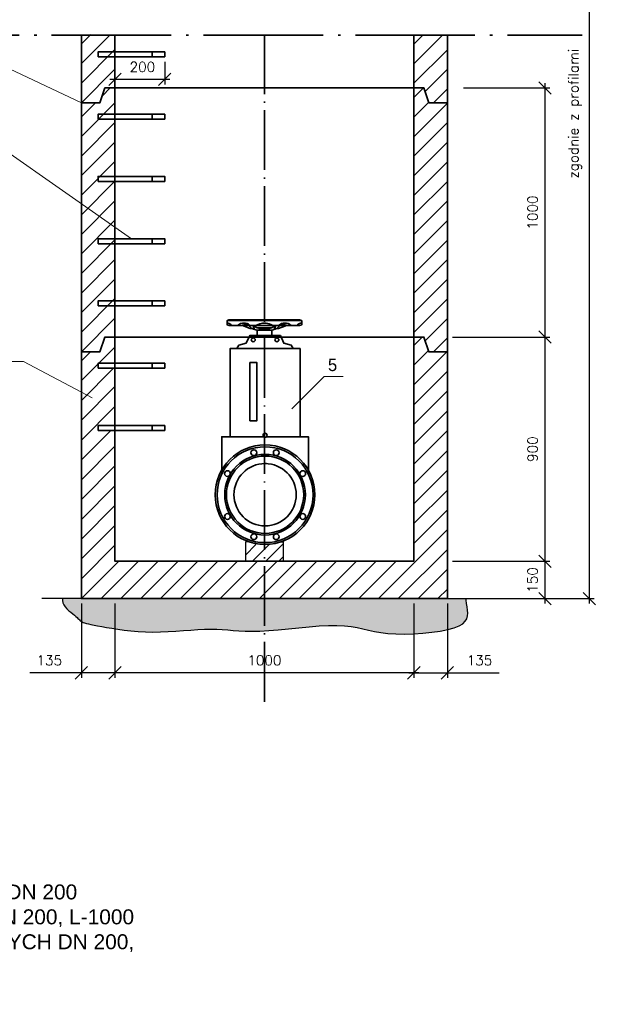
# Model space of a CAD drawing. Header units: inches. Extents: x 2742 to 3720, y -446 to 261.
# Tile 2 of 4: x 3078 to 3310, y -446 to -51. Entities that reach past the tile are written whole.
import ezdxf

# ---------------------------------------------------------------- set-up
doc = ezdxf.new("R2010")
doc.units = ezdxf.units.IN
doc.header["$MEASUREMENT"] = 0
doc.linetypes.add('ACAD_ISO04W100', pattern=[30.5, 24, -3, 0.5, -3])
for name, color, linetype, lineweight in [('kregi', 5, 'Continuous', 35), ('odnośniki', 7, 'Continuous', 15), ('opisy', 7, 'Continuous', 20), ('wymiary', 18, 'Continuous', 15)]:
    doc.layers.add(name, color=color, linetype=linetype, lineweight=lineweight)
doc.layers.add('kresk', color=7, linetype='Continuous')
doc.styles.add('iso20', font='romans.shx', dxfattribs={"height": 4})
doc.dimstyles.new('ISO-20', dxfattribs={"dimtxt": 4, "dimasz": 5, "dimexe": 2, "dimexo": 2, "dimgap": 3, "dimtad": 1, "dimlfac": 10, "dimtxsty": 'iso20', "dimblk": 'OBLIQUE', "dimcen": 2.5, "dimdle": 2, "dimadec": 0, "dimazin": 0, "dimtfac": 1, "dimtmove": 0, "dimatfit": 3, "dimldrblk": 'OBLIQUE', "dimfxl": 0, "dimarcsym": 0})

# ---------------------------------------------------------------- blocks, each defined once
blk = doc.blocks.new('_Oblique')
at = {"layer": 'kresk', "color": 0, "lineweight": -2}
blk.add_line((-0.5, -0.5), (0.5, 0.5), dxfattribs=at)
blk = doc.blocks.new('*D17')
at = {"layer": 'Defpoints', "color": 0}
for p in [(3115.81, -283.53), (3235.81, -283.53), (3115.81, -313.32)]:
    blk.add_point(p, dxfattribs=at)
at = {"layer": 'wymiary', "color": 0, "lineweight": -2}
for p, q in [((3115.81, -285.53), (3115.81, -315.32)), ((3235.81, -285.53), (3235.81, -315.32)), ((3237.81, -313.32), (3113.81, -313.32))]:
    blk.add_line(p, q, dxfattribs=at)
at = {"layer": 'wymiary', "color": 0, "linetype": 'ByBlock', "lineweight": -2, "xscale": 5, "yscale": 5, "zscale": 5, "rotation": 180}
blk.add_blockref('_Oblique', (3115.81, -313.32), dxfattribs=at)
at = {"layer": 'wymiary', "color": 0, "linetype": 'ByBlock', "lineweight": -2, "xscale": 5, "yscale": 5, "zscale": 5}
blk.add_blockref('_Oblique', (3235.81, -313.32), dxfattribs=at)
at = {"layer": 'wymiary', "color": 0, "insert": (3175.81, -308.32), "char_height": 4, "attachment_point": 5, "style": 'iso20'}
blk.add_mtext('1000', dxfattribs=at)
blk = doc.blocks.new('*D18')
at = {"layer": 'Defpoints', "color": 0, "transparency": 16777216}
for p in [(3235.81, -283.53), (3249.31, -283.53), (3249.31, -313.32)]:
    blk.add_point(p, dxfattribs=at)
at = {"layer": 'wymiary', "color": 0, "lineweight": -2, "transparency": 16777216}
for p, q in [((3235.81, -285.53), (3235.81, -315.32)), ((3249.31, -285.53), (3249.31, -315.32)), ((3233.81, -313.32), (3249.31, -313.32)), ((3249.31, -313.32), (3270.02, -313.32))]:
    blk.add_line(p, q, dxfattribs=at)
at = {"layer": 'wymiary', "color": 0, "lineweight": -2, "transparency": 16777216, "xscale": 5, "yscale": 5, "zscale": 5, "rotation": 180}
blk.add_blockref('_Oblique', (3235.81, -313.32), dxfattribs=at)
at = {"layer": 'wymiary', "color": 0, "lineweight": -2, "transparency": 16777216, "xscale": 5, "yscale": 5, "zscale": 5}
blk.add_blockref('_Oblique', (3249.31, -313.32), dxfattribs=at)
at = {"layer": 'wymiary', "color": 0, "transparency": 16777216, "insert": (3262.17, -308.32), "char_height": 4, "attachment_point": 5, "style": 'iso20'}
blk.add_mtext('135', dxfattribs=at)
blk = doc.blocks.new('*D19')
at = {"layer": 'Defpoints', "color": 0, "transparency": 16777216}
for p in [(3102.31, -283.53), (3115.81, -283.53), (3102.31, -313.32)]:
    blk.add_point(p, dxfattribs=at)
at = {"layer": 'wymiary', "color": 0, "lineweight": -2, "transparency": 16777216}
for p, q in [((3102.31, -285.53), (3102.31, -315.32)), ((3115.81, -285.53), (3115.81, -315.32)), ((3102.31, -313.32), (3081.59, -313.32)), ((3117.81, -313.32), (3102.31, -313.32))]:
    blk.add_line(p, q, dxfattribs=at)
at = {"layer": 'wymiary', "color": 0, "lineweight": -2, "transparency": 16777216, "xscale": 5, "yscale": 5, "zscale": 5, "rotation": 180}
blk.add_blockref('_Oblique', (3102.31, -313.32), dxfattribs=at)
at = {"layer": 'wymiary', "color": 0, "lineweight": -2, "transparency": 16777216, "xscale": 5, "yscale": 5, "zscale": 5}
blk.add_blockref('_Oblique', (3115.81, -313.32), dxfattribs=at)
at = {"layer": 'wymiary', "color": 0, "transparency": 16777216, "insert": (3089.45, -308.32), "char_height": 4, "attachment_point": 5, "style": 'iso20'}
blk.add_mtext('135', dxfattribs=at)
blk = doc.blocks.new('*D21')
at = {"layer": 'Defpoints', "color": 0, "transparency": 16777216}
for p in [(3115.81, -66.05), (3135.81, -66.05), (3115.81, -75.08)]:
    blk.add_point(p, dxfattribs=at)
at = {"layer": 'wymiary', "color": 0, "lineweight": -2, "transparency": 16777216}
for p, q in [((3115.81, -68.05), (3115.81, -77.08)), ((3135.81, -68.05), (3135.81, -77.08)), ((3137.81, -75.08), (3113.81, -75.08))]:
    blk.add_line(p, q, dxfattribs=at)
at = {"layer": 'wymiary', "color": 0, "lineweight": -2, "transparency": 16777216, "xscale": 5, "yscale": 5, "zscale": 5, "rotation": 180}
blk.add_blockref('_Oblique', (3115.81, -75.08), dxfattribs=at)
at = {"layer": 'wymiary', "color": 0, "lineweight": -2, "transparency": 16777216, "xscale": 5, "yscale": 5, "zscale": 5}
blk.add_blockref('_Oblique', (3135.81, -75.08), dxfattribs=at)
at = {"layer": 'wymiary', "color": 0, "transparency": 16777216, "insert": (3126.81, -70.08), "char_height": 4, "attachment_point": 5, "style": 'iso20'}
blk.add_mtext('200', dxfattribs=at)
blk = doc.blocks.new('A$C263546E3')
at = {"layer": 'kregi'}
for points in [[(4.37, 89.16), (3.98, 89.16), (3.98, 87.47), (4.88, 87.23), (18.98, 87.23)], [(5.93, 87.23), (5.64, 87.52), (5.13, 87.81), (4.87, 87.96), (4.5, 88.06), (3.98, 88.18)], [(18.98, 89.45), (4.54, 89.45), (4.37, 89.16), (18.98, 89.16)], [(8.19, 87.23), (8.94, 87.76), (9.43, 87.94), (10.22, 88.13), (10.82, 88.13), (11.4, 88.08), (12.05, 87.96), (12.56, 87.71), (12.84, 87.47), (13.15, 86.85), (13.57, 86.38), (13.96, 85.94), (14.64, 85.71), (15.17, 85.53), (15.51, 85.51), (15.95, 85.36), (17.27, 85.28), (18.98, 85.28)], [(9.17, 87.23), (10.05, 87.38), (10.73, 87.5), (11.69, 87.56), (12.7, 87.59)], [(10.05, 87.38), (10.56, 87.02), (11.48, 86.63), (12.19, 86.32), (13.3, 86.01), (13.69, 86.01), (13.85, 86.06)], [(14.17, 87.23), (14.55, 87.01), (15.53, 86.57), (16.1, 86.3), (18.98, 86.3)], [(14.55, 87.01), (14.62, 86.42), (14.87, 86.03), (15.34, 85.52)], [(15.6, 87.23), (16.46, 87.63), (17.12, 87.87), (17.69, 88.01), (18.24, 88.1), (18.72, 88.16), (18.98, 88.16)], [(18.98, 89.45), (33.41, 89.45), (33.58, 89.16), (18.98, 89.16)], [(33.58, 89.16), (33.98, 89.16), (33.98, 87.47), (33.08, 87.23), (18.98, 87.23)], [(22.36, 87.23), (21.5, 87.63), (20.83, 87.87), (20.26, 88.01), (19.71, 88.1), (19.24, 88.16), (18.98, 88.16)], [(29.76, 87.23), (29.01, 87.76), (28.52, 87.94), (27.74, 88.13), (27.13, 88.13), (26.55, 88.08), (25.9, 87.96), (25.4, 87.71), (25.11, 87.47), (24.8, 86.85), (24.39, 86.38), (24, 85.94), (23.32, 85.71), (22.78, 85.53), (22.45, 85.51), (22.01, 85.36), (20.68, 85.28), (18.98, 85.28)], [(23.79, 87.23), (23.4, 87.01), (22.43, 86.57), (21.85, 86.3), (18.98, 86.3)], [(23.4, 87.01), (23.33, 86.42), (23.09, 86.03), (22.61, 85.52)], [(27.91, 87.38), (27.4, 87.02), (26.48, 86.63), (25.76, 86.32), (24.65, 86.01), (24.26, 86.01), (24.11, 86.06)], [(28.78, 87.23), (27.91, 87.38), (27.22, 87.5), (26.26, 87.56), (25.25, 87.59)], [(32.03, 87.23), (32.32, 87.52), (32.83, 87.81), (33.08, 87.96), (33.46, 88.06), (33.98, 88.18)], [(7.94, 77.93), (8.72, 79.28), (11.66, 80.07), (13.07, 83.16), (18.98, 83.16)], [(18.98, 83.16), (16.04, 83.16), (16.04, 85.36)], [(16.43, 86.3), (16.89, 86.04), (18.98, 86.04)], [(21.52, 86.3), (21.06, 86.04), (18.98, 86.04)], [(18.98, 83.16), (21.91, 83.16), (21.91, 85.36)], [(30.56, 77.93), (29.78, 79.28), (26.84, 80.07), (25.43, 83.16), (19.52, 83.16)], [(5.19, 42.53), (5.19, 77.93), (19.52, 77.93)], [(33.31, 42.53), (33.31, 77.93), (19.52, 77.93)], [(13.19, 72.29), (15.95, 72.29), (15.95, 48.94), (13.19, 48.94), (13.19, 72.29)], [(1.84, 27.46), (1.84, 42.53), (18.69, 42.53)], [(36.66, 27.46), (36.66, 42.53), (19.81, 42.53)], [(18.69, 31.75), (19.81, 31.75)], [(19.81, 31.75), (18.69, 31.75)]]:
    blk.add_lwpolyline(points, dxfattribs=at)
for centre, radius in [((14.5, 81.44), 0.791), ((24, 81.44), 0.791), ((19.25, 43.13), 0.829), ((19.25, 43.13), 0.829), ((19.25, 19.25), 19.25), ((19.25, 19.25), 19.25), ((14.76, 36.12), 1.16), ((23.74, 36.12), 1.16), ((19.25, 19.25), 15.52), ((19.25, 19.25), 15.52), ((19.25, 19.25), 12.5), ((19.25, 19.25), 12.5), ((4.13, 27.74), 1.16), ((34.37, 27.74), 1.16), ((4.13, 10.49), 1.16), ((34.37, 10.49), 1.16), ((14.76, 2.37), 1.16), ((23.74, 2.37), 1.16)]:
    blk.add_circle(centre, radius, dxfattribs=at)
blk = doc.blocks.new('*D29')
at = {"layer": 'Defpoints', "color": 0, "transparency": 16777216}
for p in [(3271.92, -178.53), (3249.31, -268.53), (3288.48, -268.53)]:
    blk.add_point(p, dxfattribs=at)
at = {"layer": 'wymiary', "color": 0, "lineweight": -2, "transparency": 16777216}
for p, q in [((3288.48, -176.53), (3288.48, -270.53)), ((3273.92, -178.53), (3290.48, -178.53)), ((3251.31, -268.53), (3290.48, -268.53))]:
    blk.add_line(p, q, dxfattribs=at)
at = {"layer": 'wymiary', "color": 0, "lineweight": -2, "transparency": 16777216, "xscale": 5, "yscale": 5, "zscale": 5}
for p, rotation in [((3288.48, -178.53), 90), ((3288.48, -268.53), 270)]:
    blk.add_blockref('_Oblique', p, dxfattribs=dict(at, rotation=rotation))
at = {"layer": 'wymiary', "color": 0, "transparency": 16777216, "insert": (3283.48, -223.53), "char_height": 4, "attachment_point": 5, "rotation": 90, "style": 'iso20'}
blk.add_mtext('900', dxfattribs=at)
blk = doc.blocks.new('*D30')
at = {"layer": 'Defpoints', "color": 0, "transparency": 16777216}
for p in [(3253.77, -78.53), (3249.31, -178.53), (3288.48, -178.53)]:
    blk.add_point(p, dxfattribs=at)
at = {"layer": 'wymiary', "color": 0, "lineweight": -2, "transparency": 16777216}
for p, q in [((3255.77, -78.53), (3290.48, -78.53)), ((3288.48, -76.53), (3288.48, -180.53)), ((3251.31, -178.53), (3290.48, -178.53))]:
    blk.add_line(p, q, dxfattribs=at)
at = {"layer": 'wymiary', "color": 0, "lineweight": -2, "transparency": 16777216, "xscale": 5, "yscale": 5, "zscale": 5}
for p, rotation in [((3288.48, -78.53), 90), ((3288.48, -178.53), 270)]:
    blk.add_blockref('_Oblique', p, dxfattribs=dict(at, rotation=rotation))
at = {"layer": 'wymiary', "color": 0, "transparency": 16777216, "insert": (3283.48, -128.53), "char_height": 4, "attachment_point": 5, "rotation": 90, "style": 'iso20'}
blk.add_mtext('1000', dxfattribs=at)
blk = doc.blocks.new('*D33')
at = {"layer": 'Defpoints', "color": 0, "transparency": 16777216}
for p in [(3241.86, 105.86), (3285.33, -283.53), (3306.25, -283.53)]:
    blk.add_point(p, dxfattribs=at)
at = {"layer": 'wymiary', "color": 0, "lineweight": -2, "transparency": 16777216}
for p, q in [((3306.25, 107.86), (3306.25, -285.53)), ((3243.86, 105.86), (3308.25, 105.86)), ((3287.33, -283.53), (3308.25, -283.53))]:
    blk.add_line(p, q, dxfattribs=at)
at = {"layer": 'wymiary', "color": 0, "lineweight": -2, "transparency": 16777216, "xscale": 5, "yscale": 5, "zscale": 5}
for p, rotation in [((3306.25, 105.86), 90), ((3306.25, -283.53), 270)]:
    blk.add_blockref('_Oblique', p, dxfattribs=dict(at, rotation=rotation))
at = {"layer": 'wymiary', "color": 0, "transparency": 16777216, "insert": (3300.59, -88.83), "char_height": 4, "attachment_point": 5, "rotation": 90, "style": 'iso20'}
blk.add_mtext('zgodnie z profilami', dxfattribs=at)
blk = doc.blocks.new('*D34')
at = {"layer": 'Defpoints', "color": 0, "transparency": 16777216}
for p in [(3249.31, -268.53), (3249.31, -283.53), (3288.48, -283.53)]:
    blk.add_point(p, dxfattribs=at)
at = {"layer": 'wymiary', "color": 0, "lineweight": -2, "transparency": 16777216}
for p, q in [((3251.31, -268.53), (3290.48, -268.53)), ((3288.48, -266.53), (3288.48, -285.53)), ((3251.31, -283.53), (3290.48, -283.53))]:
    blk.add_line(p, q, dxfattribs=at)
at = {"layer": 'wymiary', "color": 0, "lineweight": -2, "transparency": 16777216, "xscale": 5, "yscale": 5, "zscale": 5}
for p, rotation in [((3288.48, -268.53), 90), ((3288.48, -283.53), 270)]:
    blk.add_blockref('_Oblique', p, dxfattribs=dict(at, rotation=rotation))
at = {"layer": 'wymiary', "color": 0, "transparency": 16777216, "insert": (3283.48, -276.03), "char_height": 4, "attachment_point": 5, "rotation": 90, "style": 'iso20'}
blk.add_mtext('150', dxfattribs=at)

msp = doc.modelspace()

# ---------------------------------------------------------------- hatches: boundary and pattern name
at = {"layer": 'kregi'}
h = msp.add_hatch(dxfattribs=at)
h.set_pattern_fill('ANSI31', color=256, scale=1.75, style=0)
h.set_pattern_definition([(45, (3102.308, -84.4307), (-3.92886, 3.92886), [])])
h.paths.add_polyline_path([(3115.8081, -62.7849), (3102.3081, -54.9062), (3102.3081, -84.4307), (3109.7766, -84.4307), (3111.7711, -78.5271), (3115.8081, -78.5271)])
h.paths.add_polyline_path([(3249.3081, -57.3043), (3235.8081, -57.3043), (3235.8081, -78.5271), (3239.8451, -78.5271), (3241.8395, -84.4307), (3249.3081, -84.4307)])
h.paths.add_polyline_path([(3115.8081, -57.3043), (3106.4171, -57.3043), (3115.8081, -62.7849)])
h = msp.add_hatch(dxfattribs=at)
h.set_pattern_fill('ANSI31', color=256, scale=1.75, style=0)
h.set_pattern_definition([(45, (3102.308, -184.4307), (-3.92886, 3.92886), [])])
h.paths.add_polyline_path([(3115.8081, -78.5271), (3111.7711, -78.5271), (3109.7766, -84.4307), (3102.3081, -84.4307), (3102.3081, -145.9982), (3115.8081, -149.1927)])
h.paths.add_polyline_path([(3249.3081, -84.4307), (3241.8395, -84.4307), (3239.8451, -78.5271), (3235.8081, -78.5271), (3235.8081, -178.5271), (3239.8451, -178.5271), (3241.8395, -184.4307), (3249.3081, -184.4307)])
h.paths.add_polyline_path([(3115.8081, -149.1927), (3102.3081, -145.9982), (3102.3081, -154.9062), (3115.8081, -162.7849)])
h.paths.add_polyline_path([(3115.8081, -162.7849), (3102.3081, -154.9062), (3102.3081, -184.4307), (3109.7766, -184.4307), (3111.7711, -178.5271), (3115.8081, -178.5271)])
h = msp.add_hatch(dxfattribs=at)
h.set_pattern_fill('ANSI31', color=256, scale=45, style=0)
h.set_pattern_definition([(45, (3102.308, -283.527), (-3.97748, 3.97748), [])])
h.paths.add_polyline_path([(3115.8081, -216.0463), (3109.0581, -216.0463), (3109.0581, -214.0463), (3115.8081, -214.0463), (3115.8081, -191.0463), (3109.0581, -191.0463), (3109.0581, -189.0463), (3115.8081, -189.0463), (3115.8081, -178.5271), (3111.7711, -178.5271), (3109.7766, -184.4307), (3102.3081, -184.4307), (3102.3081, -248.5271), (3102.3081, -268.6387), (3102.3081, -283.5271), (3105.8081, -283.5271), (3249.3081, -283.5271), (3249.3081, -267.4137), (3249.3081, -184.4307), (3241.8395, -184.4307), (3239.8451, -178.5271), (3235.8081, -178.5271), (3235.8081, -267.5262), (3235.8081, -268.5271), (3115.8081, -268.5271), (3115.8081, -248.5271)])
at = {"layer": 'kresk'}
h = msp.add_hatch(dxfattribs=at)
h.set_pattern_fill('AR-SAND', color=0, scale=0.08, angle=45, style=0)
h.set_pattern_definition([(82.5, (4338.5317, -358.415), (-2.859051, 2.678028), [0, -3.08864, 0, -3.4544, 0, -3.302]), (52.5, (4338.5317, -358.415), (-1.512087, 6.597863), [0, -1.66624, 0, -2.78384, 0, -1.0668]), (12.5, (4336.7644, -360.1824), (4.466399, 4.4826585), [0, -1.016, 0, -3.6576, 0, -4.7752]), (2.5, (4336.7644, -360.1824), (3.05825, 5.580406), [0, -0.508, 0, -2.39776, 0, -2.7432])])
h.paths.add_polyline_path([(3257.1705, -286.8351), (3256.9519, -285.508), (3256.8202, -284.1178), (3256.8473, -283.5271), (3094.7689, -283.5271), (3094.6879, -284.2328), (3094.833, -285.1796), (3095.217, -286.0684), (3095.7866, -286.899), (3096.488, -287.6716), (3097.268, -288.3861), (3098.0729, -289.0425), (3098.8492, -289.6408), (3099.5434, -290.181), (3100.1154, -290.6641), (3100.579, -291.0943), (3100.9613, -291.4771), (3101.2893, -291.8179), (3101.5902, -292.1218), (3101.891, -292.3942), (3102.2191, -292.6405), (3102.6013, -292.866), (3103.0642, -293.0764), (3103.6311, -293.2785), (3104.325, -293.4796), (3105.1685, -293.687), (3106.1844, -293.908), (3107.3954, -294.1498), (3108.8244, -294.4197), (3110.494, -294.7249), (3112.4188, -295.0681), (3114.5805, -295.4335), (3116.9523, -295.801), (3119.5076, -296.15), (3122.2199, -296.4603), (3125.0624, -296.7115), (3128.0085, -296.8833), (3131.0316, -296.9555), (3134.1042, -296.9159), (3137.1952, -296.7857), (3140.2727, -296.5946), (3143.3046, -296.372), (3146.259, -296.1475), (3149.104, -295.9505), (3151.8076, -295.8107), (3154.3379, -295.7576), (3156.6813, -295.81), (3158.8989, -295.9447), (3161.07, -296.1279), (3163.274, -296.3255), (3165.5904, -296.5038), (3168.0985, -296.6289), (3170.8778, -296.6668), (3174.0077, -296.5837), (3177.5359, -296.3589), (3181.3832, -296.0248), (3185.4388, -295.6267), (3189.5917, -295.2102), (3193.731, -294.8209), (3197.7459, -294.5041), (3201.5254, -294.3055), (3204.9587, -294.2705), (3207.9714, -294.4293), (3210.6355, -294.7513), (3213.0593, -295.1905), (3215.3515, -295.7008), (3217.6204, -296.2362), (3219.9745, -296.7509), (3222.5223, -297.1987), (3225.3724, -297.5338), (3228.5939, -297.7191), (3232.0996, -297.7539), (3235.7633, -297.6463), (3239.4584, -297.4047), (3243.0586, -297.0372), (3246.4375, -296.5521), (3249.4687, -295.9576), (3252.0258, -295.2619), (3254.0155, -294.4728), (3255.4766, -293.5967), (3256.4811, -292.6392), (3257.1008, -291.6062), (3257.4077, -290.5034), (3257.4737, -289.3368), (3257.3706, -288.1121)])
at = {"layer": 'wymiary'}
h = msp.add_hatch(dxfattribs=at)
h.set_pattern_fill('ANSI31', color=256, scale=30, style=0)
h.set_pattern_definition([(45, (-1006.278, -1884.3665), (-2.6516504, 2.6516504), [])])
edge = h.paths.add_edge_path()
edge.add_arc((3175.3728, -242.0763), 20, 249.117794, 290.882206)
edge.add_line((3182.5018, -260.7626), (3183.3723, -260.7626))
edge.add_line((3183.3723, -260.7626), (3183.3723, -268.5271))
edge.add_line((3183.3723, -268.5271), (3168.2439, -268.5271))
edge.add_line((3168.2439, -268.5271), (3168.2439, -260.7626))

# ---------------------------------------------------------------- linework, layer by layer
at = {"layer": 'kregi', "linetype": 'ACAD_ISO04W100', "ltscale": 2}
msp.add_lwpolyline([(2785.3705, -57.3043), (3303.3563, -57.3043)], dxfattribs=at)
at = {"layer": 'kregi'}
for points in [[(3115.8081, -78.5271), (3111.7711, -78.5271), (3109.7766, -84.4307), (3102.3081, -84.4307), (3102.3081, -57.3043)], [(3115.8081, -78.5271), (3115.8081, -57.3043)], [(3249.3081, -57.3043), (3249.3081, -84.4307), (3241.8395, -84.4307), (3239.8451, -78.5271), (3235.8081, -78.5271), (3235.8081, -57.3043)], [(3235.8081, -57.3043), (3249.3081, -57.3043)], [(3135.8081, -66.0463), (3135.8081, -64.0463), (3109.0581, -64.0463), (3109.0581, -66.0463)], [(3109.0581, -66.0463), (3135.8081, -66.0463)], [(3115.8081, -66.0463), (3135.8081, -66.0463)], [(3135.8081, -64.0463), (3130.8081, -64.0463), (3130.8081, -66.0463), (3135.8081, -66.0463)], [(3115.8081, -178.5271), (3111.7711, -178.5271), (3109.7766, -184.4307), (3102.3081, -184.4307), (3102.3081, -84.4307), (3109.7766, -84.4307), (3111.7711, -78.5271), (3235.8081, -78.5271), (3239.8451, -78.5271), (3241.8395, -84.4307), (3249.3081, -84.4307), (3249.3081, -184.4307), (3241.8395, -184.4307), (3239.8451, -178.5271), (3235.8081, -178.5271), (3235.8081, -78.5271), (3235.8081, -178.5271), (3115.8081, -178.5271), (3115.8081, -78.5271)], [(3135.8081, -91.0463), (3135.8081, -89.0463), (3109.0581, -89.0463), (3109.0581, -91.0463)], [(3135.8081, -89.0463), (3130.8081, -89.0463), (3130.8081, -91.0463), (3135.8081, -91.0463)], [(3109.0581, -91.0463), (3135.8081, -91.0463)], [(3115.8081, -91.0463), (3135.8081, -91.0463)], [(3135.8081, -116.0463), (3135.8081, -114.0463), (3109.0581, -114.0463), (3109.0581, -116.0463)], [(3135.8081, -114.0463), (3130.8081, -114.0463), (3130.8081, -116.0463), (3135.8081, -116.0463)], [(3109.0581, -116.0463), (3135.8081, -116.0463)], [(3115.8081, -116.0463), (3135.8081, -116.0463)], [(3135.8081, -141.0463), (3135.8081, -139.0463), (3109.0581, -139.0463), (3109.0581, -141.0463)], [(3109.0581, -141.0463), (3135.8081, -141.0463)], [(3115.8081, -141.0463), (3135.8081, -141.0463)], [(3135.8081, -139.0463), (3130.8081, -139.0463), (3130.8081, -141.0463), (3135.8081, -141.0463)], [(3135.8081, -166.0463), (3135.8081, -164.0463), (3109.0581, -164.0463), (3109.0581, -166.0463)], [(3135.8081, -164.0463), (3130.8081, -164.0463), (3130.8081, -166.0463), (3135.8081, -166.0463)], [(3109.0581, -166.0463), (3135.8081, -166.0463)], [(3115.8081, -166.0463), (3135.8081, -166.0463)], [(3115.8081, -178.5271), (3111.7711, -178.5271), (3109.7766, -184.4307), (3102.3081, -184.4307), (3102.3081, -248.5271)], [(3115.8081, -248.5271), (3115.8081, -178.5271), (3235.8081, -178.5271)], [(3249.3081, -267.4137), (3249.3081, -184.4307), (3241.8395, -184.4307), (3239.8451, -178.5271), (3235.8081, -178.5271), (3235.8081, -267.5262)], [(3135.8081, -191.0463), (3135.8081, -189.0463), (3109.0581, -189.0463), (3109.0581, -191.0463)], [(3135.8081, -189.0463), (3130.8081, -189.0463), (3130.8081, -191.0463), (3135.8081, -191.0463)], [(3109.0581, -191.0463), (3135.8081, -191.0463)], [(3115.8081, -191.0463), (3135.8081, -191.0463)], [(3135.8081, -216.0463), (3135.8081, -214.0463), (3109.0581, -214.0463), (3109.0581, -216.0463)], [(3109.0581, -216.0463), (3135.8081, -216.0463)], [(3115.8081, -216.0463), (3135.8081, -216.0463)], [(3135.8081, -214.0463), (3130.8081, -214.0463), (3130.8081, -216.0463), (3135.8081, -216.0463)], [(3102.3081, -248.5271), (3102.3081, -268.6387)], [(3115.8081, -248.5271), (3115.8081, -268.5262)], [(3102.3081, -268.6387), (3102.3081, -283.5271), (3249.3081, -283.5271), (3249.3081, -267.4137)], [(3235.8081, -267.5262), (3235.8081, -268.5271), (3115.8081, -268.5271), (3115.8081, -268.5262)]]:
    msp.add_lwpolyline(points, dxfattribs=at)
at = {"layer": 'kregi', "linetype": 'ACAD_ISO04W100'}
msp.add_lwpolyline([(3175.8081, -324.9502), (3175.8081, -57.3043)], dxfattribs=at)
at = {"layer": 'kregi'}
for radius in [20, 16.1863, 12.5]:
    msp.add_circle((3176.0816, -241.8211), radius, dxfattribs=at)
at = {"layer": 'kresk', "color": 0}
msp.add_line((3105.8081, -283.5271), (3086.5035, -283.5271), dxfattribs=at)
at = {"layer": 'kresk'}
for points in [[(3169.6614, -260.7626), (3168.2439, -260.7626), (3168.2439, -268.5271)], [(3182.5018, -260.7626), (3183.3723, -260.7626), (3183.3723, -268.5271)], [(3249.3081, -283.5271), (3269.5655, -283.5271)]]:
    msp.add_lwpolyline(points, dxfattribs=at)
at = {"layer": 'kresk', "color": 0}
msp.add_lwpolyline([(3094.7689, -283.5271), (3094.6879, -284.2328), (3094.833, -285.1796), (3095.217, -286.0684), (3095.7866, -286.899), (3096.488, -287.6716), (3097.268, -288.3861), (3098.0729, -289.0425), (3098.8492, -289.6408), (3099.5434, -290.181), (3100.1154, -290.6641), (3100.579, -291.0943), (3100.9613, -291.4771), (3101.2893, -291.8179), (3101.5902, -292.1218), (3101.891, -292.3942), (3102.2191, -292.6405), (3102.6013, -292.866), (3103.0642, -293.0764), (3103.6311, -293.2785), (3104.325, -293.4796), (3105.1685, -293.687), (3106.1844, -293.908), (3107.3954, -294.1498), (3108.8244, -294.4197), (3110.494, -294.7249), (3112.4188, -295.0681), (3114.5805, -295.4335), (3116.9523, -295.801), (3119.5076, -296.15), (3122.2199, -296.4603), (3125.0624, -296.7115), (3128.0085, -296.8833), (3131.0316, -296.9555), (3134.1042, -296.9159), (3137.1952, -296.7857), (3140.2727, -296.5946), (3143.3046, -296.372), (3146.259, -296.1475), (3149.104, -295.9505), (3151.8076, -295.8107), (3154.3379, -295.7576), (3156.6813, -295.81), (3158.8989, -295.9447), (3161.07, -296.1279), (3163.274, -296.3255), (3165.5904, -296.5038), (3168.0985, -296.6289), (3170.8778, -296.6668), (3174.0077, -296.5837), (3177.5359, -296.3589), (3181.3832, -296.0248), (3185.4388, -295.6267), (3189.5917, -295.2102), (3193.731, -294.8209), (3197.7459, -294.5041), (3201.5254, -294.3055), (3204.9587, -294.2705), (3207.9714, -294.4293), (3210.6355, -294.7513), (3213.0593, -295.1905), (3215.3515, -295.7008), (3217.6204, -296.2362), (3219.9745, -296.7509), (3222.5223, -297.1987), (3225.3724, -297.5338), (3228.5939, -297.7191), (3232.0996, -297.7539), (3235.7633, -297.6463), (3239.4584, -297.4047), (3243.0586, -297.0372), (3246.4375, -296.5521), (3249.4687, -295.9576), (3252.0258, -295.2619), (3254.0155, -294.4728), (3255.4766, -293.5967), (3256.4811, -292.6392), (3257.1008, -291.6062), (3257.4077, -290.5034), (3257.4737, -289.3368), (3257.3706, -288.1121), (3257.1705, -286.8351), (3256.9519, -285.508), (3256.8202, -284.1178), (3256.8473, -283.5271)], dxfattribs=at)
at = {"layer": 'odnośniki', "color": 0}
for p, q in [((3069.5913, -102.2156), (3122.4331, -139.0463)), ((3079.093, -188.309), (3008.9861, -188.309)), ((3079.093, -188.309), (3106.5916, -202.9197))]:
    msp.add_line(p, q, dxfattribs=at)
at = {"layer": 'odnośniki'}
msp.add_lwpolyline([(3022.3182, -66.264), (3063.6997, -66.264), (3102.3081, -84.4307)], dxfattribs=at)
at = {"layer": 'wymiary'}
msp.add_lwpolyline([(3186.8414, -207.2819), (3199.8221, -194.3012), (3207.5084, -194.3012)], dxfattribs=at)

# ---------------------------------------------------------------- block references
at = {"layer": 'kregi'}
msp.add_blockref('A$C263546E3', (3156.8311, -261.0716), dxfattribs=at)

# ---------------------------------------------------------------- texts
at = {"layer": 'opisy', "color": 0, "insert": (2826.8916, -411.856), "char_height": 6, "width": 320.500549, "attachment_point": 4}
msp.add_mtext("{\\fArial|b0|i0|c238|p34;OBJAŚNIENIA:\\P1. ZASUWA NOŻOWA PN10 Z ŻELIWA SZAREGO  \\P2. KRÓCIEC JEDNOKOŁNIERZOWY 'FW' Z ŻELIWA SZAREGO DN 200\\P3. KRÓCIEC JEDNOKOŁNIERZOWY 'F' Z ŻELIWA SZAREGO DN 200, L-1000\\P4. KOŁNIERZ SPECJALNY DWUKOMOROWY DO RUR ŻELIWNYCH DN 200,\\P5. ZŁĄCZKA DWUKIELICHOWA PCV%%C200,\\P6. RURA PCV%%C200,}", dxfattribs=at)
at = {"layer": 'wymiary', "insert": (3201.3192, -187.1826), "char_height": 5, "width": 15.093952, "attachment_point": 1}
msp.add_mtext('5', dxfattribs=at)

# ---------------------------------------------------------------- dimensions: what is measured, and where the dimension line sits
at = {"layer": 'wymiary', "color": 0}
dim = msp.add_linear_dim(base=(3306.2529, -283.5271), p1=(3241.8559, 105.8637), p2=(3285.3324, -283.5271), angle=90, text='zgodnie z profilami', dimstyle='ISO-20', dxfattribs=at)
dim.commit()
dim.dimension.update_dxf_attribs({"geometry": '*D33', "text_midpoint": (3306.2529, -88.8317), "dimtype": 160})
for base, p1, p2, angle, picture, middle in [((3115.8081, -75.0764), (3135.8081, -66.0463), (3115.8081, -66.0463), 180, '*D21', (3126.8081, -75.0764)), ((3288.4754, -283.5271), (3249.3081, -268.5271), (3249.3081, -283.5271), 90, '*D34', (3288.4754, -276.0271))]:
    dim = msp.add_linear_dim(base=base, p1=p1, p2=p2, angle=angle, dimstyle='ISO-20', dxfattribs=at)
    dim.commit()
    dim.dimension.update_dxf_attribs({"geometry": picture, "text_midpoint": middle, "dimtype": 160})
for base, p1, p2, picture, middle in [((3288.4754, -178.5271), (3253.765, -78.5271), (3249.3081, -178.5271), '*D30', (3283.4754, -128.5271)), ((3288.4754, -268.5271), (3271.9238, -178.5271), (3249.3081, -268.5271), '*D29', (3283.4754, -223.5271))]:
    dim = msp.add_linear_dim(base=base, p1=p1, p2=p2, angle=90, dimstyle='ISO-20', dxfattribs=at)
    dim.commit()
    dim.dimension.update_dxf_attribs({"geometry": picture, "text_midpoint": middle})
for base, p1, p2, picture, middle in [((3102.3081, -313.3227), (3115.8081, -283.5271), (3102.3081, -283.5271), '*D19', (3089.4509, -308.3227)), ((3249.3081, -313.3227), (3235.8081, -283.5271), (3249.3081, -283.5271), '*D18', (3262.1652, -308.3227))]:
    dim = msp.add_linear_dim(base=base, p1=p1, p2=p2, dimstyle='ISO-20', dxfattribs=at)
    dim.commit()
    dim.dimension.update_dxf_attribs({"geometry": picture, "text_midpoint": middle})
dim = msp.add_linear_dim(base=(3115.8081, -313.3227), p1=(3235.8081, -283.5271), p2=(3115.8081, -283.5271), text='1000', dimstyle='ISO-20', override={"dimtxsty": 'iso20'}, dxfattribs=at)
dim.commit()
dim.dimension.update_dxf_attribs({"geometry": '*D17', "text_midpoint": (3175.8081, -308.3227)})

doc.saveas('drawing.dxf')
